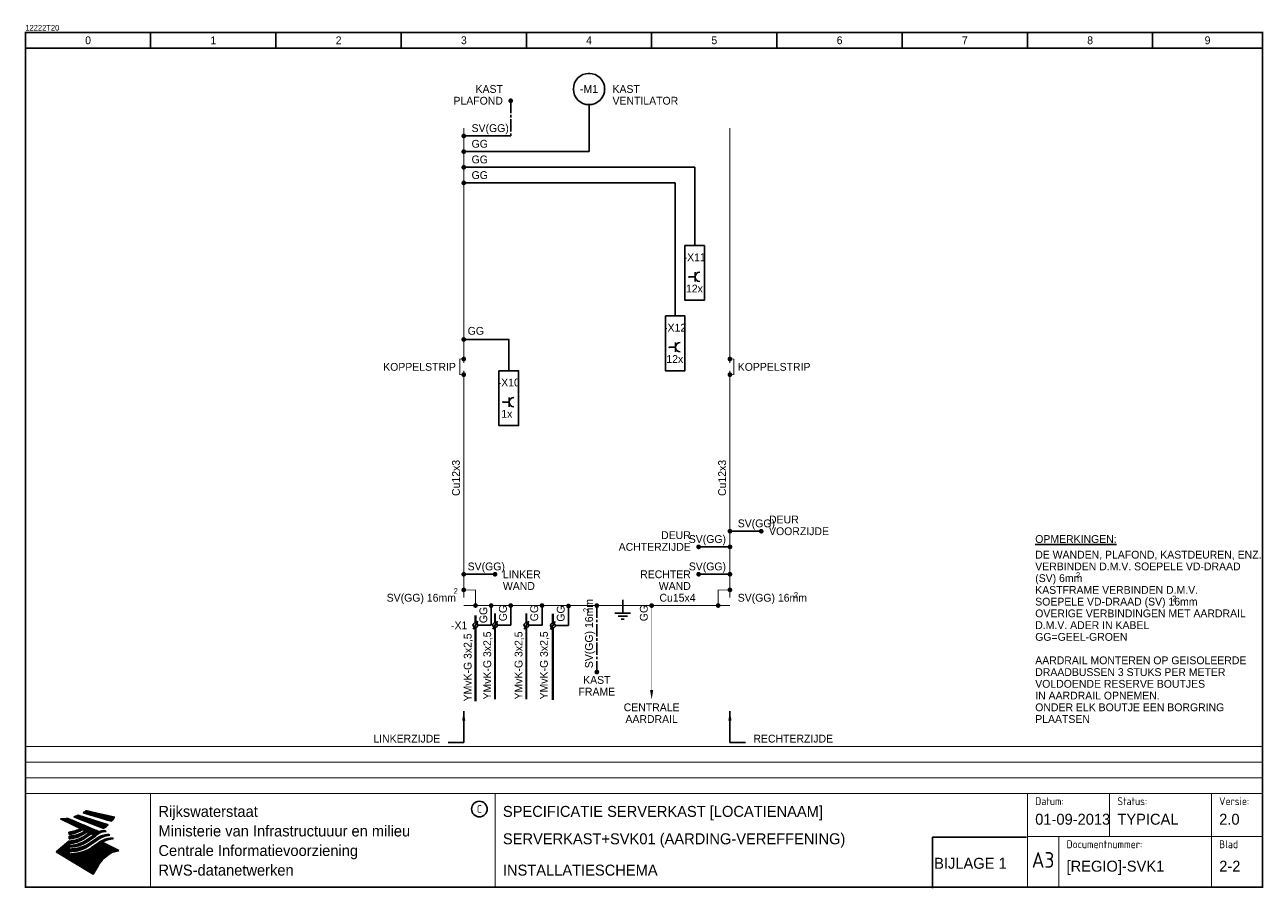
# Model space of a CAD drawing. Extents: x 0 to 395, y 0 to 276.
import ezdxf
from ezdxf.enums import TextEntityAlignment as Align

# ---------------------------------------------------------------- set-up
doc = ezdxf.new("R2010")
doc.units = 0
doc.header["$LTSCALE"] = 10
doc.header["$MEASUREMENT"] = 0
doc.header["$PDSIZE"] = 1
doc.linetypes.add('PE', pattern=[0.59044, 0.3937, -0.059, 0.07874, -0.059])
doc.layers.get('0').update_dxf_attribs({"color": 6, "linetype": 'CONTINUOUS'})
for name, color, linetype in [('ALG00', 7, 'CONTINUOUS'), ('ALG01', 2, 'CONTINUOUS'), ('GEG', 7, 'CONTINUOUS'), ('GEGLOGO', 7, 'CONTINUOUS')]:
    doc.layers.add(name, color=color, linetype=linetype)
doc.styles.add('ISO', font='ISO.SHX')
doc.styles.get("Standard").update_dxf_attribs({"font": 'iso-ss'})

# ---------------------------------------------------------------- blocks, each defined once
blk = doc.blocks.new('STANC')
at = {"color": 0}
blk.add_attdef('STANC', text='', height=1, dxfattribs=at).set_placement((0, 0), align=Align.CENTER)
blk = doc.blocks.new('STANL')
at = {"color": 0}
blk.add_attdef('STANDL', (0, 0), '', height=1, dxfattribs=at)
blk = doc.blocks.new('STANR')
at = {"color": 0}
blk.add_attdef('STANDR', text='', height=1, dxfattribs=at).set_placement((0, 0), align=Align.RIGHT)
blk = doc.blocks.new('X3F15-06')
at = {"color": 0}
blk.add_line((0, -2), (0, 0), dxfattribs=at)
blk.add_line((1.5, -2), (-1.5, -2))
blk.add_arc((0, -3.5), 1.5, 0, 180)
at = {"layer": 'ALG01'}
for p in [(0, 0), (0, -2)]:
    blk.add_point(p, dxfattribs=at)
for tag, p, height, flags in [('B1', (-1, 0), 0.1, 3), ('I1', (0, 0), 0.1, 3), ('LC', (3, -1), 2.5, 1), ('I2', (0, -2), 0.1, 3), ('B2', (1, -3), 0.1, 3), ('GC', (3, -8), 1.8, 1), ('FC', (3, -11), 1.8, 3), ('NR', (3, -14), 1.8, 1)]:
    blk.add_attdef(tag, p, '', height=height, dxfattribs=dict(flags=flags))
blk.add_attdef('KT', (3, -4.75), '', height=2.5)
blk = doc.blocks.new('E3D18-01')
blk.add_circle((0, 0), 5)
at = {"layer": 'ALG01'}
for p in [(0, 5), (-5, 0), (5, 0), (0, -5)]:
    blk.add_point(p, dxfattribs=at)
for tag, p, height, flags in [('B1', (-5, 5), 0.1, 3), ('I1', (0, 5), 0.1, 3), ('LC', (7.5, 2.5), 2.5, 1), ('I3', (-5, 0), 0.1, 3), ('I4', (5, 0), 0.1, 3), ('I2', (0, -5), 0.1, 3), ('B2', (5, -5), 0.1, 3), ('GC', (7.5, -8.75), 1.8, 1), ('FC', (7.5, -11.75), 1.8, 3), ('NR', (7.5, -14.75), 1.8, 1)]:
    blk.add_attdef(tag, p, '', height=height, dxfattribs=dict(flags=flags))
blk.add_attdef('OMSCHR1', text='', height=2.5).set_placement((0, 0), align=Align.MIDDLE)
for tag, p in [('KT', (7.5, -1.25)), ('OMSCHR2', (7.5, -5))]:
    blk.add_attdef(tag, p, '', height=2.5)
blk = doc.blocks.new('A3')
at = {"color": 2}
blk.add_circle((145, 25), 2.5, dxfattribs=at)
at = {"layer": 'GEG'}
for p, q in [((148.83, 0.06), (148.83, 0.05)), ((150.06, 0.06), (150.06, 0.04)), ((150.09, 0.06), (150.09, -0.14))]:
    blk.add_line(p, q, dxfattribs=at)
at = {"layer": 'GEG', "color": 2, "const_width": 0.5}
blk.add_lwpolyline([(395.06, 0.06), (0.06, 0.06), (0.06, 273.06), (395.06, 273.06)], close=True, dxfattribs=at)
at = {"layer": 'GEG', "color": 2, "const_width": 0.3}
for points in [[(0.06, 30), (395.06, 30)], [(40, 0), (40, 30)], [(150, 0), (150, 30)], [(320, 0), (320, 30)], [(346.25, 16.25), (346.25, 30)], [(378.75, 0.06), (378.75, 30)], [(320, 16.25), (395, 16.25)], [(330, 0.06), (330, 16.25)]]:
    blk.add_lwpolyline(points, dxfattribs=at)
at = {"layer": 'GEGLOGO', "color": 4}
for p, q in [((18.46, 23.81), (27.49, 21.09)), ((18.46, 23.81), (27.49, 21.09)), ((18.48, 23.8), (22.35, 23.8)), ((18.61, 23.9), (21.92, 23.9)), ((18.77, 24), (21.49, 24)), ((18.93, 24.1), (21.06, 24.1)), ((19.08, 24.2), (20.63, 24.2)), ((19.22, 24.3), (20.2, 24.3)), ((19.36, 24.4), (19.77, 24.4)), ((19.45, 24.47), (28.56, 22.36)), ((19.45, 24.47), (28.56, 22.36)), ((11.27, 21.86), (21.98, 16.71)), ((11.27, 21.86), (21.98, 16.71)), ((11.4, 21.8), (14.11, 21.8)), ((11.61, 21.7), (14.35, 21.7)), ((11.82, 21.6), (14.58, 21.6)), ((12.03, 21.5), (14.82, 21.5)), ((12.23, 21.4), (15.05, 21.4)), ((12.41, 21.9), (13.88, 21.9)), ((12.44, 21.3), (15.29, 21.3)), ((12.65, 21.2), (15.52, 21.2)), ((12.86, 21.1), (15.76, 21.1)), ((13.07, 21), (15.99, 21)), ((13.27, 20.9), (16.23, 20.9)), ((13.33, 22), (13.64, 22)), ((13.48, 20.8), (16.46, 20.8)), ((13.56, 22.03), (23.58, 17.77)), ((13.56, 22.03), (23.58, 17.77)), ((13.69, 20.7), (16.7, 20.7)), ((13.9, 20.6), (16.93, 20.6)), ((14.1, 20.5), (17.17, 20.5)), ((14.31, 20.4), (17.4, 20.4)), ((14.52, 20.3), (17.64, 20.3)), ((14.73, 20.2), (17.87, 20.2)), ((14.94, 20.1), (18.11, 20.1)), ((15.14, 20), (18.34, 20)), ((15.35, 19.9), (18.58, 19.9)), ((15.5, 22.49), (25.02, 18.83)), ((15.5, 22.49), (25.02, 18.83)), ((15.53, 22.5), (18.33, 22.5)), ((15.56, 19.8), (18.81, 19.8)), ((15.73, 22.4), (18.65, 22.4)), ((15.82, 22.6), (18.02, 22.6)), ((15.99, 22.3), (18.96, 22.3)), ((16.08, 22.7), (17.7, 22.7)), ((16.25, 22.2), (19.28, 22.2)), ((16.32, 22.8), (17.38, 22.8)), ((16.51, 22.1), (19.6, 22.1)), ((16.54, 22.9), (17.07, 22.9)), ((16.75, 23), (26.48, 19.92)), ((16.75, 23), (26.48, 19.92)), ((16.77, 22), (19.91, 22)), ((17.03, 21.9), (20.23, 21.9)), ((17.29, 21.8), (20.54, 21.8)), ((17.55, 21.7), (20.86, 21.7)), ((17.81, 21.6), (21.18, 21.6)), ((18.07, 21.5), (21.49, 21.5)), ((18.33, 21.4), (21.81, 21.4)), ((18.59, 21.3), (22.13, 21.3)), ((18.81, 23.7), (22.78, 23.7)), ((18.86, 21.2), (22.44, 21.2)), ((19.12, 21.1), (22.76, 21.1)), ((19.14, 23.6), (23.22, 23.6)), ((19.38, 21), (23.07, 21)), ((19.48, 23.5), (23.65, 23.5)), ((19.64, 20.9), (23.39, 20.9)), ((19.81, 23.4), (24.08, 23.4)), ((19.9, 20.8), (23.71, 20.8)), ((20.14, 23.3), (24.51, 23.3)), ((20.16, 20.7), (24.02, 20.7)), ((20.42, 20.6), (24.34, 20.6)), ((20.48, 23.2), (24.94, 23.2)), ((20.68, 20.5), (24.66, 20.5)), ((20.81, 23.1), (25.37, 23.1)), ((20.94, 20.4), (24.97, 20.4)), ((21.14, 23), (25.8, 23)), ((21.2, 20.3), (25.29, 20.3)), ((21.46, 20.2), (25.6, 20.2)), ((21.47, 22.9), (26.23, 22.9)), ((21.72, 20.1), (25.92, 20.1)), ((21.81, 22.8), (26.66, 22.8)), ((21.98, 20), (26.24, 20)), ((22.14, 22.7), (27.09, 22.7)), ((22.24, 19.9), (26.45, 19.9)), ((22.47, 22.6), (27.53, 22.6)), ((22.5, 19.8), (26.34, 19.8)), ((22.81, 22.5), (27.96, 22.5)), ((23.14, 22.4), (28.39, 22.4)), ((23.47, 22.3), (28.51, 22.3)), ((23.81, 22.2), (28.43, 22.2)), ((24.14, 22.1), (28.36, 22.1)), ((24.47, 22), (28.28, 22)), ((24.81, 21.9), (28.2, 21.9)), ((25.14, 21.8), (28.12, 21.8)), ((25.47, 21.7), (28.03, 21.7)), ((25.8, 21.6), (27.95, 21.6)), ((26.14, 21.5), (27.86, 21.5)), ((26.47, 21.4), (27.77, 21.4)), ((26.8, 21.3), (27.68, 21.3)), ((27.14, 21.2), (27.59, 21.2)), ((27.47, 21.1), (27.5, 21.1)), ((13.95, 16.91), (13.91, 17.62)), ((13.95, 16.91), (13.91, 17.62)), ((13.91, 17.6), (16.6, 17.6)), ((13.91, 17.5), (16.34, 17.5)), ((13.92, 17.4), (16.06, 17.4)), ((13.93, 17.3), (15.75, 17.3)), ((13.93, 17.2), (15.41, 17.2)), ((13.94, 17.1), (15.01, 17.1)), ((13.94, 17), (14.53, 17)), ((13.95, 16.91), (14.11, 16.93)), ((13.95, 16.91), (14.11, 16.93)), ((13.95, 16.35), (14.24, 16.38)), ((13.95, 16.35), (14.24, 16.38)), ((13.95, 15.45), (13.95, 16.35)), ((13.95, 15.45), (13.95, 16.35)), ((13.95, 16.3), (17.26, 16.3)), ((13.95, 16.2), (17.02, 16.2)), ((13.95, 16.1), (16.77, 16.1)), ((13.95, 16), (16.5, 16)), ((13.95, 15.9), (16.2, 15.9)), ((14.47, 17.7), (16.84, 17.7)), ((14.47, 16.4), (17.48, 16.4)), ((14.99, 17.8), (17.06, 17.8)), ((15.22, 16.5), (17.69, 16.5)), ((15.41, 17.9), (17.27, 17.9)), ((15.73, 16.6), (17.89, 16.6)), ((15.76, 18), (17.47, 18)), ((15.77, 19.7), (19.05, 19.7)), ((15.98, 19.6), (19.28, 19.6)), ((16.08, 18.1), (17.67, 18.1)), ((16.14, 16.7), (18.08, 16.7)), ((16.18, 19.5), (19.52, 19.5)), ((16.36, 18.2), (17.85, 18.2)), ((16.39, 19.4), (19.75, 19.4)), ((16.49, 16.8), (18.26, 16.8)), ((16.6, 19.3), (19.99, 19.3)), ((16.63, 18.3), (18.02, 18.3)), ((16.8, 16.9), (18.43, 16.9)), ((16.81, 19.2), (20.22, 19.2)), ((16.87, 18.4), (18.19, 18.4)), ((17.02, 19.1), (20.46, 19.1)), ((17.08, 17), (18.59, 17)), ((17.1, 18.5), (18.35, 18.5)), ((17.22, 19), (20.69, 19)), ((17.31, 18.6), (18.29, 18.6)), ((17.34, 17.1), (18.75, 17.1)), ((17.43, 18.9), (20.93, 18.9)), ((17.51, 18.7), (18.1, 18.7)), ((17.58, 17.2), (18.91, 17.2)), ((17.64, 18.8), (21.16, 18.8)), ((17.7, 18.8), (17.9, 18.8)), ((18.41, 18.54), (17.8, 18.85)), ((18.41, 18.54), (17.8, 18.85)), ((17.8, 17.3), (19.05, 17.3)), ((17.85, 18.7), (21.4, 18.7)), ((18.01, 17.4), (19.19, 17.4)), ((18.05, 18.6), (21.63, 18.6)), ((18.1, 15.9), (19.25, 15.9)), ((18.21, 17.5), (19.34, 17.5)), ((18.26, 18.5), (21.87, 18.5)), ((18.29, 16), (19.38, 16)), ((18.4, 17.6), (19.49, 17.6)), ((18.47, 18.4), (22.1, 18.4)), ((18.47, 16.1), (19.53, 16.1)), ((18.58, 17.7), (19.63, 17.7)), ((18.64, 16.2), (19.68, 16.2)), ((18.68, 18.3), (22.34, 18.3)), ((18.75, 17.8), (19.78, 17.8)), ((18.8, 16.3), (19.82, 16.3)), ((18.89, 18.2), (22.57, 18.2)), ((18.91, 17.9), (19.66, 17.9)), ((18.96, 16.4), (19.97, 16.4)), ((19.01, 17.96), (19.24, 18.11)), ((19.01, 17.96), (19.24, 18.11)), ((19.07, 18), (19.46, 18)), ((19.09, 18.1), (22.81, 18.1)), ((19.11, 16.5), (20.11, 16.5)), ((19.18, 16.54), (20.52, 17.46)), ((19.18, 16.54), (20.52, 17.46)), ((19.21, 18.1), (19.27, 18.1)), ((19.21, 17.41), (19.81, 17.82)), ((19.21, 17.41), (19.81, 17.82)), ((19.24, 18.11), (19.81, 17.82)), ((19.24, 18.11), (19.81, 17.82)), ((19.26, 16.6), (20.26, 16.6)), ((19.3, 18), (23.04, 18)), ((19.38, 15.99), (21.09, 17.17)), ((19.38, 15.99), (21.09, 17.17)), ((19.4, 16.7), (20.41, 16.7)), ((19.51, 17.9), (23.28, 17.9)), ((19.55, 16.8), (20.55, 16.8)), ((19.7, 16.9), (20.7, 16.9)), ((19.72, 17.8), (23.51, 17.8)), ((19.84, 17), (20.85, 17)), ((19.89, 15.28), (22.17, 16.84)), ((19.89, 15.28), (22.17, 16.84)), ((19.93, 17.7), (23.48, 17.7)), ((19.99, 17.1), (20.99, 17.1)), ((20.09, 14.73), (22.37, 16.29)), ((20.09, 14.73), (22.37, 16.29)), ((20.13, 17.6), (23.33, 17.6)), ((20.13, 17.2), (21.03, 17.2)), ((20.28, 17.3), (20.83, 17.3)), ((20.34, 17.5), (23.17, 17.5)), ((20.43, 17.4), (20.63, 17.4)), ((20.52, 17.46), (21.09, 17.17)), ((20.52, 17.46), (21.09, 17.17)), ((20.55, 17.4), (23.02, 17.4)), ((20.76, 17.3), (22.87, 17.3)), ((20.8, 15.9), (21.8, 15.9)), ((20.94, 16), (21.95, 16)), ((20.96, 17.2), (22.72, 17.2)), ((21.09, 16.1), (22.09, 16.1)), ((21.17, 17.1), (22.57, 17.1)), ((21.24, 16.2), (22.24, 16.2)), ((21.38, 17), (22.42, 17)), ((21.38, 16.3), (22.38, 16.3)), ((21.53, 16.4), (22.47, 16.4)), ((21.59, 16.9), (22.27, 16.9)), ((21.67, 16.5), (22.57, 16.5)), ((21.8, 16.8), (22.12, 16.8)), ((21.82, 16.6), (22.67, 16.6)), ((21.97, 16.7), (22.77, 16.7)), ((23.58, 17.77), (21.98, 16.71)), ((23.58, 17.77), (21.98, 16.71)), ((22.11, 16.8), (22.89, 16.8)), ((22.23, 16.9), (23.01, 16.9)), ((22.35, 17), (23.14, 17)), ((22.47, 17.1), (23.28, 17.1)), ((22.59, 17.2), (23.43, 17.2)), ((22.73, 17.3), (23.59, 17.3)), ((22.76, 19.7), (26.22, 19.7)), ((22.88, 17.4), (23.77, 17.4)), ((23.02, 19.6), (26.1, 19.6)), ((23.04, 17.5), (23.97, 17.5)), ((23.18, 15.9), (24.16, 15.9)), ((23.22, 17.6), (24.19, 17.6)), ((23.28, 19.5), (25.98, 19.5)), ((23.35, 16), (24.36, 16)), ((23.43, 17.7), (24.49, 17.7)), ((23.53, 16.1), (24.58, 16.1)), ((23.55, 19.4), (25.85, 19.4)), ((23.66, 17.8), (25.05, 17.8)), ((23.73, 16.2), (24.83, 16.2)), ((23.81, 19.3), (25.71, 19.3)), ((23.93, 17.9), (25.73, 17.9)), ((23.95, 16.3), (25.12, 16.3)), ((24.07, 19.2), (25.57, 19.2)), ((24.2, 16.4), (25.48, 16.4)), ((24.33, 19.1), (25.43, 19.1)), ((24.33, 18), (25.64, 18)), ((24.49, 16.5), (25.93, 16.5)), ((24.59, 19), (25.28, 19)), ((24.83, 16.6), (26.49, 16.6)), ((24.85, 18.9), (25.12, 18.9)), ((25.3, 16.7), (26.92, 16.7)), ((25.55, 18.09), (25.77, 17.86)), ((25.55, 18.09), (25.77, 17.86)), ((25.78, 16.8), (26.82, 16.8)), ((26.72, 16.9), (26.97, 16.65)), ((26.72, 16.9), (26.97, 16.65)), ((13.91, 14.73), (9.86, 11.38)), ((13.91, 14.73), (9.86, 11.38)), ((10.48, 11.9), (17.46, 11.9)), ((10.61, 12), (17.77, 12)), ((10.73, 12.1), (18.06, 12.1)), ((10.85, 12.2), (13.95, 12.2)), ((10.97, 12.3), (13.95, 12.3)), ((11.09, 12.4), (13.95, 12.4)), ((11.21, 12.5), (13.95, 12.5)), ((11.33, 12.6), (13.95, 12.6)), ((11.45, 12.7), (13.95, 12.7)), ((11.57, 12.8), (13.95, 12.8)), ((11.69, 12.9), (14.78, 12.9)), ((11.81, 13), (15.63, 13)), ((11.94, 13.1), (16.22, 13.1)), ((12.06, 13.2), (16.67, 13.2)), ((12.18, 13.3), (17.05, 13.3)), ((12.3, 13.4), (13.95, 13.4)), ((12.42, 13.5), (13.95, 13.5)), ((12.54, 13.6), (13.95, 13.6)), ((12.66, 13.7), (13.95, 13.7)), ((12.78, 13.8), (13.95, 13.8)), ((12.9, 13.9), (13.95, 13.9)), ((13.02, 14), (14.54, 14)), ((13.15, 14.1), (15.12, 14.1)), ((13.27, 14.2), (15.56, 14.2)), ((13.39, 14.3), (15.94, 14.3)), ((13.51, 14.4), (16.26, 14.4)), ((13.63, 14.5), (16.56, 14.5)), ((13.75, 14.6), (16.83, 14.6)), ((13.87, 14.7), (17.08, 14.7)), ((13.95, 15.8), (15.86, 15.8)), ((13.95, 15.7), (15.48, 15.7)), ((13.95, 15.6), (15.02, 15.6)), ((13.95, 15.5), (14.42, 15.5)), ((13.95, 15.45), (14.44, 15.5)), ((13.95, 15.45), (14.44, 15.5)), ((13.95, 14.72), (14.41, 14.77)), ((13.95, 14.72), (14.41, 14.77)), ((13.95, 13.93), (14.61, 14.01)), ((13.95, 13.93), (14.61, 14.01)), ((13.95, 13.93), (13.95, 13.32)), ((13.95, 13.93), (13.95, 13.32)), ((13.95, 13.32), (15.12, 13.45)), ((13.95, 13.32), (15.12, 13.45)), ((13.95, 12.81), (15.32, 12.96)), ((13.95, 12.81), (15.32, 12.96)), ((13.95, 12.81), (13.95, 12.18)), ((13.95, 12.81), (13.95, 12.18)), ((13.95, 12.18), (15.65, 12.37)), ((13.95, 12.18), (15.65, 12.37)), ((14.11, 12.2), (18.32, 12.2)), ((14.62, 14.8), (17.32, 14.8)), ((14.69, 13.4), (17.38, 13.4)), ((15.01, 12.3), (18.56, 12.3)), ((15.23, 14.9), (17.54, 14.9)), ((15.49, 13.5), (17.67, 13.5)), ((15.7, 15), (17.74, 15)), ((15.94, 12.4), (18.78, 12.4)), ((16.02, 13.6), (17.94, 13.6)), ((16.08, 15.1), (17.94, 15.1)), ((16.42, 15.2), (18.13, 15.2)), ((16.45, 13.7), (18.19, 13.7)), ((16.62, 12.5), (19, 12.5)), ((16.72, 15.3), (18.31, 15.3)), ((16.81, 13.8), (18.42, 13.8)), ((16.99, 15.4), (18.48, 15.4)), ((17.1, 12.6), (19.2, 12.6)), ((17.13, 13.9), (18.64, 13.9)), ((17.24, 15.5), (18.64, 15.5)), ((17.42, 14), (18.85, 14)), ((17.48, 15.6), (18.8, 15.6)), ((17.5, 12.7), (19.39, 12.7)), ((17.69, 14.1), (19.04, 14.1)), ((17.7, 15.7), (18.96, 15.7)), ((17.84, 12.8), (19.57, 12.8)), ((17.9, 15.8), (19.1, 15.8)), ((17.94, 14.2), (19.23, 14.2)), ((18.14, 12.9), (19.75, 12.9)), ((18.16, 14.3), (19.41, 14.3)), ((18.38, 14.4), (19.58, 14.4)), ((18.42, 13), (19.92, 13)), ((18.58, 14.5), (19.74, 14.5)), ((18.67, 13.1), (20.08, 13.1)), ((18.78, 14.6), (19.9, 14.6)), ((18.91, 13.2), (20.23, 13.2)), ((18.96, 14.7), (20.05, 14.7)), ((19.13, 13.3), (20.38, 13.3)), ((19.14, 14.8), (20.19, 14.8)), ((19.31, 14.9), (20.34, 14.9)), ((19.34, 13.4), (20.53, 13.4)), ((19.47, 15), (20.49, 15)), ((19.54, 13.5), (20.67, 13.5)), ((19.62, 15.1), (20.63, 15.1)), ((19.72, 13.6), (20.81, 13.6)), ((19.77, 15.2), (20.78, 15.2)), ((19.79, 11.9), (29.51, 11.9)), ((19.9, 13.7), (20.96, 13.7)), ((19.92, 15.3), (20.92, 15.3)), ((19.99, 12), (29.31, 12)), ((20.07, 15.4), (21.07, 15.4)), ((20.07, 13.8), (21.11, 13.8)), ((20.18, 12.1), (29.11, 12.1)), ((20.21, 15.5), (21.22, 15.5)), ((20.24, 13.9), (21.25, 13.9)), ((20.36, 15.6), (21.36, 15.6)), ((20.36, 12.2), (28.91, 12.2)), ((20.39, 14), (21.4, 14)), ((20.42, 14.02), (22.7, 15.58)), ((20.42, 14.02), (22.7, 15.58)), ((20.5, 15.7), (21.51, 15.7)), ((20.53, 12.3), (28.71, 12.3)), ((20.54, 14.1), (21.54, 14.1)), ((20.62, 13.47), (22.9, 15.03)), ((20.62, 13.47), (22.9, 15.03)), ((20.65, 15.8), (21.65, 15.8)), ((20.69, 14.2), (21.69, 14.2)), ((20.7, 12.4), (28.51, 12.4)), ((20.83, 14.3), (21.84, 14.3)), ((20.86, 12.5), (28.31, 12.5)), ((20.98, 14.4), (21.98, 14.4)), ((21.01, 12.6), (28.11, 12.6)), ((21.11, 12.67), (23.39, 14.23)), ((21.11, 12.67), (23.39, 14.23)), ((21.13, 14.5), (22.13, 14.5)), ((21.16, 12.7), (27.91, 12.7)), ((21.27, 14.6), (22.28, 14.6)), ((21.3, 12.8), (27.7, 12.8)), ((21.42, 14.7), (22.42, 14.7)), ((21.45, 12.9), (27.5, 12.9)), ((21.56, 14.8), (22.57, 14.8)), ((21.6, 13), (27.3, 13)), ((21.71, 14.9), (22.71, 14.9)), ((21.74, 13.1), (27.1, 13.1)), ((21.86, 15), (22.86, 15)), ((21.89, 13.2), (26.9, 13.2)), ((22, 15.1), (22.98, 15.1)), ((22.03, 13.3), (26.7, 13.3)), ((22.15, 15.2), (23.1, 15.2)), ((22.18, 13.4), (26.5, 13.4)), ((22.29, 15.3), (23.22, 15.3)), ((22.33, 13.5), (26.3, 13.5)), ((22.44, 15.4), (23.36, 15.4)), ((22.47, 13.6), (26.1, 13.6)), ((22.59, 15.5), (23.5, 15.5)), ((22.62, 13.7), (25.89, 13.7)), ((22.73, 15.6), (23.64, 15.6)), ((22.76, 13.8), (25.69, 13.8)), ((22.87, 15.7), (23.8, 15.7)), ((22.91, 13.9), (25.49, 13.9)), ((23.02, 15.8), (23.97, 15.8)), ((23.06, 14), (25.29, 14)), ((23.2, 14.1), (25.09, 14.1)), ((23.35, 14.2), (24.89, 14.2)), ((23.48, 14.3), (24.69, 14.3)), ((23.61, 14.4), (24.59, 14.4)), ((23.75, 14.5), (24.74, 14.5)), ((23.9, 14.6), (24.9, 14.6)), ((24.06, 14.7), (25.08, 14.7)), ((24.23, 14.8), (25.27, 14.8)), ((24.41, 14.9), (25.48, 14.9)), ((24.55, 14.37), (29.83, 11.74)), ((24.55, 14.37), (29.83, 11.74)), ((24.61, 15), (25.72, 15)), ((24.82, 15.1), (25.99, 15.1)), ((25.06, 15.2), (26.32, 15.2)), ((25.33, 15.3), (26.75, 15.3)), ((25.64, 15.4), (27.34, 15.4)), ((26.02, 15.5), (27.93, 15.5)), ((26.56, 15.6), (27.97, 15.6)), ((27.11, 15.7), (27.88, 15.7)), ((27.79, 15.79), (28.06, 15.51)), ((27.79, 15.79), (28.06, 15.51)), ((21.66, 4.22), (9.86, 11.38)), ((21.66, 4.22), (9.86, 11.38)), ((9.88, 11.4), (14.58, 11.4)), ((10, 11.5), (15.48, 11.5)), ((10, 11.3), (13.95, 11.3)), ((10.12, 11.6), (16.22, 11.6)), ((10.17, 11.2), (13.95, 11.2)), ((10.24, 11.7), (16.71, 11.7)), ((10.33, 11.1), (13.95, 11.1)), ((10.36, 11.8), (17.11, 11.8)), ((10.5, 11), (13.95, 11)), ((10.66, 10.9), (13.95, 10.9)), ((10.83, 10.8), (13.95, 10.8)), ((10.99, 10.7), (13.95, 10.7)), ((11.15, 10.6), (26.8, 10.6)), ((11.32, 10.5), (26.65, 10.5)), ((11.48, 10.4), (26.5, 10.4)), ((11.65, 10.3), (26.36, 10.3)), ((11.81, 10.2), (26.22, 10.2)), ((11.98, 10.1), (26.09, 10.1)), ((12.14, 10), (25.96, 10)), ((12.31, 9.9), (25.83, 9.9)), ((12.47, 9.8), (25.71, 9.8)), ((12.64, 9.7), (25.59, 9.7)), ((12.8, 9.6), (25.48, 9.6)), ((12.97, 9.5), (25.36, 9.5)), ((13.13, 9.4), (25.25, 9.4)), ((13.3, 9.3), (25.15, 9.3)), ((13.46, 9.2), (25.04, 9.2)), ((13.63, 9.1), (24.94, 9.1)), ((13.79, 9), (24.84, 9)), ((13.95, 11.33), (15.85, 11.54)), ((13.95, 11.33), (15.85, 11.54)), ((13.95, 11.33), (13.95, 10.63)), ((13.95, 11.33), (13.95, 10.63)), ((13.95, 10.63), (16.34, 10.9)), ((13.95, 10.63), (16.34, 10.9)), ((13.96, 8.9), (24.75, 8.9)), ((14.12, 8.8), (24.65, 8.8)), ((14.29, 8.7), (24.56, 8.7)), ((14.45, 8.6), (24.47, 8.6)), ((14.55, 10.7), (26.96, 10.7)), ((14.62, 8.5), (24.38, 8.5)), ((14.78, 8.4), (24.3, 8.4)), ((14.94, 8.3), (24.22, 8.3)), ((15.11, 8.2), (24.14, 8.2)), ((15.27, 8.1), (24.06, 8.1)), ((15.44, 8), (23.98, 8)), ((15.45, 10.8), (27.12, 10.8)), ((16.35, 10.9), (27.29, 10.9)), ((17.04, 11), (27.47, 11)), ((17.53, 11.1), (27.69, 11.1)), ((17.93, 11.2), (28.02, 11.2)), ((18.27, 11.3), (28.36, 11.3)), ((18.58, 11.4), (28.69, 11.4)), ((18.86, 11.5), (29.03, 11.5)), ((19.12, 11.6), (29.36, 11.6)), ((29.61, 11.68), (19.36, 11.68)), ((19.58, 11.8), (29.71, 11.8)), ((27.61, 11.08), (29.83, 11.74)), ((27.61, 11.08), (29.83, 11.74)), ((29.83, 11.74), (29.68, 11.69)), ((29.83, 11.74), (29.68, 11.69)), ((29.69, 11.7), (29.71, 11.7)), ((15.6, 7.9), (23.9, 7.9)), ((15.77, 7.8), (23.83, 7.8)), ((15.93, 7.7), (23.76, 7.7)), ((16.1, 7.6), (23.69, 7.6)), ((16.26, 7.5), (23.62, 7.5)), ((16.43, 7.4), (23.55, 7.4)), ((16.59, 7.3), (23.48, 7.3)), ((16.76, 7.2), (23.42, 7.2)), ((16.92, 7.1), (23.36, 7.1)), ((17.09, 7), (23.29, 7)), ((17.25, 6.9), (23.23, 6.9)), ((17.42, 6.8), (23.17, 6.8)), ((17.58, 6.7), (23.12, 6.7)), ((17.75, 6.6), (23.06, 6.6)), ((17.91, 6.5), (23, 6.5)), ((18.08, 6.4), (22.94, 6.4)), ((18.24, 6.3), (22.88, 6.3)), ((18.4, 6.2), (22.82, 6.2)), ((18.57, 6.1), (22.76, 6.1)), ((18.73, 6), (22.71, 6)), ((18.9, 5.9), (22.65, 5.9)), ((19.06, 5.8), (22.59, 5.8)), ((19.23, 5.7), (22.53, 5.7)), ((19.39, 5.6), (22.47, 5.6)), ((19.56, 5.5), (22.41, 5.5)), ((19.72, 5.4), (22.35, 5.4)), ((19.89, 5.3), (22.3, 5.3)), ((20.05, 5.2), (22.24, 5.2)), ((20.22, 5.1), (22.18, 5.1)), ((20.38, 5), (22.12, 5)), ((20.55, 4.9), (22.06, 4.9)), ((20.71, 4.8), (22, 4.8)), ((20.88, 4.7), (21.94, 4.7)), ((21.04, 4.6), (21.89, 4.6)), ((21.21, 4.5), (21.83, 4.5)), ((21.37, 4.4), (21.77, 4.4)), ((21.54, 4.3), (21.71, 4.3)), ((21.66, 4.22), (23.2, 6.85)), ((21.66, 4.22), (23.2, 6.85))]:
    blk.add_line(p, q, dxfattribs=at)
for centre, radius, start, end in [((13.75, 31.93), 9.39, 300.0654, 307.393), ((13.75, 31.93), 9.39, 300.0654, 307.393), ((11.37, 35.73), 13.87, 269.6055, 279.0886), ((11.37, 35.73), 13.87, 269.6055, 279.0886), ((12.6, 31.4), 9.37, 288.0217, 296.3084), ((12.6, 31.4), 9.37, 288.0217, 296.3084), ((20.18, 26.85), 9.36, 301.1147, 312.2814), ((20.18, 26.85), 9.36, 301.1147, 312.2814), ((16.35, 31.52), 15.26, 316.9248, 323.1399), ((16.35, 31.52), 15.26, 316.9248, 323.1399), ((12.75, 28.06), 10.5, 276.3402, 298.7463), ((12.75, 28.06), 10.5, 276.3402, 298.7463), ((13.25, 25.21), 10.5, 273.6149, 304.3803), ((13.25, 25.21), 10.5, 273.6149, 304.3803), ((12.59, 27.54), 10.72, 278.129, 302.868), ((12.59, 27.54), 10.72, 278.129, 302.868), ((13.5, 26.6), 10.25, 274.164, 302.5474), ((13.5, 26.6), 10.25, 274.164, 302.5474), ((12.96, 26.11), 10.71, 277.9472, 305.7139), ((12.96, 26.11), 10.71, 277.9472, 305.7139), ((12.95, 24.7), 10.83, 278.8115, 306.4242), ((12.95, 24.7), 10.83, 278.8115, 306.4242), ((25.41, 13.46), 4.67, 107.4286, 133.7799), ((25.41, 13.46), 4.67, 107.4286, 133.7799), ((26.12, 13), 4.99, 110.4143, 138.7411), ((26.12, 13), 4.99, 110.4143, 138.7411), ((26.33, 10.74), 6.04, 98.1566, 126.9045), ((26.33, 10.74), 6.04, 98.1566, 126.9045), ((26.94, 10.56), 6.02, 100.5835, 132.088), ((26.94, 10.56), 6.02, 100.5835, 132.088), ((25.34, 12.88), 5.22, 87.7348, 104.8316), ((25.34, 12.88), 5.22, 87.7348, 104.8316), ((25.99, 10.88), 6.99, 91.7838, 103.2817), ((25.99, 10.88), 6.99, 91.7838, 103.2817), ((26.77, 11.93), 4.97, 90.634, 105.1984), ((26.77, 11.93), 4.97, 90.634, 105.1984), ((27.44, 9.68), 6.99, 93.8342, 103.2817), ((27.44, 9.68), 6.99, 93.8342, 103.2817), ((13.82, 23.96), 10.59, 277.0519, 304.973), ((13.82, 23.96), 10.59, 277.0519, 304.973), ((14.16, 23.4), 10.5, 276.3402, 304.3803), ((14.16, 23.4), 10.5, 276.3402, 304.3803), ((14.77, 22.66), 10.33, 274.9043, 303.1745), ((14.77, 22.66), 10.33, 274.9043, 303.1745), ((14.34, 22.16), 10.73, 278.1111, 305.8489), ((14.34, 22.16), 10.73, 278.1111, 305.8489), ((15.18, 21.33), 10.5, 276.3402, 304.3803), ((15.18, 21.33), 10.5, 276.3402, 304.3803), ((27.48, 9.13), 6.53, 95.7581, 128.7216), ((27.48, 9.13), 6.53, 95.7581, 128.7216), ((27.82, 9.7), 5.7, 96.3886, 125.0052), ((27.82, 9.7), 5.7, 96.3886, 125.0052), ((28.12, 10.83), 4.97, 93.8141, 105.1984), ((28.12, 10.83), 4.97, 93.8141, 105.1984), ((28.79, 8.56), 6.99, 96.0135, 103.2817), ((28.79, 8.56), 6.99, 96.0135, 103.2817), ((32.87, 1.18), 11.2, 117.9568, 149.6251), ((32.87, 1.18), 11.2, 117.9568, 149.6251)]:
    blk.add_arc(centre, radius, start, end, dxfattribs=at)
at = {"color": 2, "style": 'ISO'}
blk.add_text('C', height=2.5, dxfattribs=at).set_placement((145, 25), align=Align.MIDDLE)
at = {"color": 2}
blk.add_attdef('FILENUMBER', text='', height=1.8, dxfattribs=at).set_placement((0, 273.12), align=Align.BOTTOM_LEFT)
for tag, p in [('OPDRGEV', (42.5, 22.5)), ('OMSCHRV1', (152.5, 22.5)), ('AFDELING', (42.5, 16.25)), ('DATUM', (322.5, 20)), ('STATUS', (348.75, 20)), ('VERSIE', (381.25, 20)), ('OMSCHRV2', (152.5, 13.75)), ('UITVOERING', (42.5, 10)), ('DOCNUMMER', (332.5, 5)), ('BLAD', (381.25, 5)), ('ONDERWERP', (42.5, 3.75)), ('OMSCHRV3', (152.5, 3.75))]:
    blk.add_attdef(tag, p, '', height=3.5, dxfattribs=at)
at = {"layer": 'GEG', "color": 2, "style": 'ISO'}
for s, p in [('Datum:', (322.5, 26.25)), ('Status:', (348.75, 26.25)), ('Versie:', (381.25, 26.25)), ('Documentnummer:', (332.5, 12.5)), ('Blad', (381.25, 12.5))]:
    blk.add_text(s, height=2.5, dxfattribs=at).set_placement(p)
blk.add_text('A3', height=5, dxfattribs=at).set_placement((325, 6.25), align=Align.CENTER)
blk = doc.blocks.new('XXD25-03')
blk.add_line((-0.75, -1.3), (0.75, 1.3))
blk.add_circle((0, 0), 0.75)
at = {"layer": 'ALG00', "color": 7}
for p in [(-0.75, 0), (0, 0.75), (0, 0), (0.75, 0), (0, -0.75)]:
    blk.add_point(p, dxfattribs=at)
at = {"flags": 1}
blk.add_attdef('OMSCHR1', text='', height=2.5, dxfattribs=at).set_placement((-2.6, 7.1), align=Align.RIGHT)
for tag, p in [('OMSCHR2', (-2.6, 2.67)), ('ST', (-2.61, -1.34))]:
    blk.add_attdef(tag, text='', height=2.5).set_placement(p, align=Align.RIGHT)
for tag, p, height, flags in [('LC', (2.48, 2.75), 2.5, 1), ('B1', (-0.75, 0.75), 0.1, 3), ('I3', (-0.75, 0), 0.1, 3), ('I1', (0, 0.75), 0.1, 3), ('I5', (0, 0), 0.1, 3), ('I4', (0.75, 0), 0.1, 3), ('I2', (0, -0.75), 0.1, 3), ('B2', (0.75, -0.75), 0.1, 3), ('GC', (2.48, -5.25), 1.8, 1), ('FC', (2.48, -8.25), 1.8, 3), ('NR', (2.48, -11.25), 1.8, 1)]:
    blk.add_attdef(tag, p, '', height=height, dxfattribs=dict(flags=flags))
blk.add_attdef('KT', (2.48, -1.25), '', height=2.5)

msp = doc.modelspace()

# ---------------------------------------------------------------- linework, layer by layer
at = {"layer": 'ALG01'}
for p, q in [((40, 268.06), (40, 273.06)), ((80, 268.06), (80, 273.06)), ((120, 268.06), (120, 273.06)), ((160, 268.06), (160, 273.06)), ((200, 268.06), (200, 273.06)), ((240, 268.06), (240, 273.06)), ((280, 268.06), (280, 273.06)), ((320, 268.06), (320, 273.06)), ((360, 268.06), (360, 273.06)), ((180, 250), (180, 235)), ((140, 240), (155, 240)), ((140, 235), (180, 235)), ((140, 230), (213.75, 230)), ((213.75, 205), (213.75, 230)), ((140, 225), (207.5, 225)), ((207.5, 182.5), (207.5, 225)), ((154.5, 175), (140, 175)), ((154.38, 175), (154.38, 165)), ((235, 113.75), (225, 113.75)), ((215, 108.75), (225, 108.75)), ((150, 100), (140, 100)), ((215, 100), (225, 100)), ((148.75, 89.38), (148.75, 83.75)), ((155, 90), (155, 83.75)), ((165, 90), (165, 83.75)), ((173.46, 89.86), (173.46, 83.61)), ((148.75, 83.75), (144.5, 83.75)), ((155, 83.75), (150.75, 83.75)), ((165, 83.75), (160.75, 83.75)), ((173.46, 83.61), (169.21, 83.61)), ((140, 56.25), (140, 46.25)), ((225, 56.25), (225, 46.25)), ((140, 46.25), (135, 46.25)), ((225, 46.25), (230, 46.25)), ((289.71, 15.99), (289.71, -0.29)), ((319.71, 15.99), (289.71, 15.99))]:
    msp.add_line(p, q, dxfattribs=at)
at = {"layer": 'ALG01', "linetype": 'PE'}
for p, q in [((155, 251.25), (155, 240)), ((182.5, 90), (182.5, 68.75))]:
    msp.add_line(p, q, dxfattribs=at)
at = {"layer": 'ALG01', "color": 2}
for p, q in [((190.76, 91.86), (190.76, 87.61)), ((188.26, 87.61), (193.26, 87.61)), ((192.26, 86.61), (189.26, 86.61)), ((190.26, 85.61), (191.26, 85.61))]:
    msp.add_line(p, q, dxfattribs=at)
at = {"layer": 'ALG01'}
for points, const_width in [([(0.06, 268.06), (395.06, 268.06)], 0.5), ([(140, 168.75), (138.75, 168.75), (138.75, 163.75), (140, 163.75)], 0.25), ([(225, 168.75), (226.25, 168.75), (226.25, 163.75), (225, 163.75)], 0.25), ([(140, 95), (143.75, 95), (143.75, 90)], 0.25), ([(225, 95), (221.25, 95), (221.25, 90)], 0.25), ([(143.75, 86.88), (143.75, 84.5)], 0.7), ([(150, 87.5), (150, 84.5)], 0.7), ([(160, 87.5), (160, 84.5)], 0.7), ([(168.46, 87.36), (168.46, 84.36)], 0.7), ([(200, 90), (200, 63)], 0.1), ([(143.75, 83), (143.75, 59.38)], 0.7), ([(150, 83), (150, 60)], 0.7), ([(160, 83), (160, 60)], 0.7), ([(168.46, 82.86), (168.46, 59.86)], 0.7)]:
    msp.add_lwpolyline(points, dxfattribs=dict(at, const_width=const_width))
at = {"layer": 'ALG01', "const_width": 0.75}
for points in [[(154.62, 251.25, 1), (155.38, 251.25, 1)], [(139.62, 240, 1), (140.38, 240, 1)], [(139.62, 235, 1), (140.38, 235, 1)], [(139.62, 230, 1), (140.38, 230, 1)], [(139.62, 225, 1), (140.38, 225, 1)], [(139.62, 175, 1), (140.38, 175, 1)], [(139.62, 168.75, 1), (140.38, 168.75, 1)], [(225.38, 168.75, -1), (224.62, 168.75, -1)], [(139.62, 163.75, 1), (140.38, 163.75, 1)], [(225.38, 163.75, -1), (224.62, 163.75, -1)], [(224.62, 113.75, 1), (225.38, 113.75, 1)], [(234.62, 113.75, 1), (235.38, 113.75, 1)], [(215.38, 108.75, -1), (214.62, 108.75, -1)], [(225.38, 108.75, -1), (224.62, 108.75, -1)], [(139.62, 100, 1), (140.38, 100, 1)], [(149.62, 100, 1), (150.38, 100, 1)], [(215.38, 100, -1), (214.62, 100, -1)], [(225.38, 100, -1), (224.62, 100, -1)], [(140.38, 95, -1), (139.62, 95, -1)], [(224.62, 95, 1), (225.38, 95, 1)], [(143.38, 90, 1), (144.12, 90, 1)], [(148.38, 90, 1), (149.12, 90, 1)], [(154.62, 90, 1), (155.38, 90, 1)], [(164.62, 90, 1), (165.38, 90, 1)], [(173.08, 89.86, 1), (173.83, 89.86, 1)], [(182.12, 90, 1), (182.88, 90, 1)], [(199.62, 90, 1), (200.38, 90, 1)], [(221.62, 90, -1), (220.88, 90, -1)], [(182.12, 68.75, 1), (182.88, 68.75, 1)]]:
    msp.add_lwpolyline(points, format="xyb", close=True, dxfattribs=at)
at = {"layer": 'ALG01', "linetype": 'PE', "const_width": 0.35}
for points in [[(140, 167.5), (140, 242.5)], [(225, 167.5), (225, 242.5)], [(140, 92.5), (140, 165)], [(225, 92.5), (225, 165)], [(140, 90), (225, 90)]]:
    msp.add_lwpolyline(points, dxfattribs=at)
at = {"layer": 'ALG01'}
for points in [[(210.62, 205), (216.88, 205), (216.88, 187.5), (210.62, 187.5), (210.62, 205)], [(204.38, 182.5), (210.62, 182.5), (210.62, 165), (204.38, 165), (204.38, 182.5)], [(151.25, 165), (157.5, 165), (157.5, 147.5), (151.25, 147.5), (151.25, 165)]]:
    msp.add_lwpolyline(points, dxfattribs=at)
for points in [[(200, 63, 1, 0, 0), (200, 60, 0, 0, 0)], [(140, 53.25, 1, 0, 0), (140, 56.25, 0, 0, 0)], [(225, 53.25, 1, 0, 0), (225, 56.25, 0, 0, 0)]]:
    msp.add_lwpolyline(points, format="xyseb", dxfattribs=at)
at = {"layer": 'ALG01', "color": 2, "const_width": 0.35}
for points in [[(395, 45), (0, 45)], [(395, 40), (0, 40)], [(395, 35), (0, 35)]]:
    msp.add_lwpolyline(points, dxfattribs=at)

# ---------------------------------------------------------------- block references
at = {"layer": 'ALG01'}
msp.add_blockref('A3', (0, 0), dxfattribs=at).add_auto_attribs({'OPDRGEV': 'Rijkswaterstaat', 'AFDELING': 'Ministerie van Infrastructuuur en milieu', 'UITVOERING': 'Centrale Informatievoorziening', 'ONDERWERP': 'RWS-datanetwerken', 'OMSCHRV1': 'SPECIFICATIE SERVERKAST [LOCATIENAAM]', 'OMSCHRV2': 'SERVERKAST+SVK01 (AARDING-VEREFFENING)', 'OMSCHRV3': 'INSTALLATIESCHEMA', 'DOCNUMMER': '[REGIO]-SVK1', 'DATUM': '01-09-2013', 'STATUS': 'TYPICAL', 'VERSIE': '2.0', 'BLAD': '2-2', 'FILENUMBER': '12222T20'})
at = {"layer": 'ALG01', "xscale": 2.5, "yscale": 2.5, "zscale": 2.5}
for name, p, values in [('STANC', (20.03, 269.31), {'STANC': '0'}), ('STANC', (60.03, 269.31), {'STANC': '1'}), ('STANC', (100.03, 269.31), {'STANC': '2'}), ('STANC', (140.03, 269.31), {'STANC': '3'}), ('STANC', (180.03, 269.31), {'STANC': '4'}), ('STANC', (220.03, 269.31), {'STANC': '5'}), ('STANC', (260.03, 269.31), {'STANC': '6'}), ('STANC', (300.03, 269.31), {'STANC': '7'}), ('STANC', (340.03, 269.31), {'STANC': '8'}), ('STANC', (377.53, 269.31), {'STANC': '9'}), ('STANR', (152.5, 253.75), {'STANDR': 'KAST'}), ('STANL', (187.5, 253.75), {'STANDL': 'KAST'}), ('STANR', (152.5, 250), {'STANDR': 'PLAFOND'}), ('STANL', (187.5, 250), {'STANDL': 'VENTILATOR'}), ('STANL', (142.5, 241.25), {'STANDL': 'SV(GG)'}), ('STANL', (142.5, 236.25), {'STANDL': 'GG'}), ('STANL', (142.5, 231.25), {'STANDL': 'GG'}), ('STANL', (142.5, 226.25), {'STANDL': 'GG'}), ('STANC', (213.75, 200), {'STANC': '-X11'}), ('STANC', (213.66, 190), {'STANC': '12x'}), ('STANL', (141.25, 176.5), {'STANDL': 'GG'}), ('STANC', (207.5, 177.5), {'STANC': '-X12'}), ('STANR', (137.5, 165), {'STANDR': 'KOPPELSTRIP'}), ('STANC', (207.4, 167.5), {'STANC': '12x'}), ('STANL', (227.5, 165), {'STANDL': 'KOPPELSTRIP'}), ('STANC', (154.38, 160), {'STANC': '-X10'}), ('STANC', (153.75, 150), {'STANC': '1x'}), ('STANL', (237.5, 116.25), {'STANDL': 'DEUR'}), ('STANL', (227.5, 115), {'STANDL': 'SV(GG)'}), ('STANL', (237.5, 112.5), {'STANDL': 'VOORZIJDE'}), ('STANR', (212.5, 111.25), {'STANDR': 'DEUR'}), ('STANL', (322.5, 110), {'STANDL': '%%uOPMERKINGEN:'}), ('STANR', (212.5, 107.5), {'STANDR': 'ACHTERZIJDE'}), ('STANL', (322.5, 105), {'STANDL': 'DE WANDEN, PLAFOND, KASTDEUREN, ENZ.'}), ('STANL', (141.25, 101.25), {'STANDL': 'SV(GG)'}), ('STANL', (322.5, 101.25), {'STANDL': 'VERBINDEN D.M.V. SOEPELE VD-DRAAD'}), ('STANL', (152.5, 98.75), {'STANDL': 'LINKER'}), ('STANR', (212.5, 98.75), {'STANDR': 'RECHTER'}), ('STANL', (322.5, 97.5), {'STANDL': '(SV) 6mm'}), ('STANL', (152.5, 95), {'STANDL': 'WAND'}), ('STANR', (212.5, 95), {'STANDR': 'WAND'}), ('STANL', (322.5, 93.75), {'STANDL': 'KASTFRAME VERBINDEN D.M.V.'}), ('STANR', (137.5, 91.25), {'STANDR': 'SV(GG) 16mm'}), ('STANL', (202.5, 91.25), {'STANDL': 'Cu15x4'}), ('STANL', (227.5, 91.25), {'STANDL': 'SV(GG) 16mm'}), ('STANL', (322.5, 90), {'STANDL': 'SOEPELE VD-DRAAD (SV) 16mm'}), ('STANL', (322.5, 86.25), {'STANDL': 'OVERIGE VERBINDINGEN MET AARDRAIL'}), ('STANL', (322.5, 82.5), {'STANDL': 'D.M.V. ADER IN KABEL'}), ('STANL', (322.5, 78.75), {'STANDL': 'GG=GEEL-GROEN'}), ('STANL', (322.5, 71.25), {'STANDL': 'AARDRAIL MONTEREN OP GEISOLEERDE'}), ('STANC', (182.5, 65), {'STANC': 'KAST'}), ('STANL', (322.5, 67.5), {'STANDL': 'DRAADBUSSEN 3 STUKS PER METER'}), ('STANC', (182.5, 61.25), {'STANC': 'FRAME'}), ('STANL', (322.5, 63.75), {'STANDL': 'VOLDOENDE RESERVE BOUTJES'}), ('STANL', (322.5, 60), {'STANDL': 'IN AARDRAIL OPNEMEN.'}), ('STANC', (200, 56.25), {'STANC': 'CENTRALE'}), ('STANL', (322.5, 56.25), {'STANDL': 'ONDER ELK BOUTJE EEN BORGRING'}), ('STANC', (200, 52.5), {'STANC': 'AARDRAIL'}), ('STANL', (322.5, 52.5), {'STANDL': 'PLAATSEN'}), ('STANR', (132.5, 46.25), {'STANDR': 'LINKERZIJDE'}), ('STANL', (232.5, 46.25), {'STANDL': 'RECHTERZIJDE'})]:
    msp.add_blockref(name, p, dxfattribs=at).add_auto_attribs(values)
at = {"layer": 'ALG01'}
ref = msp.add_blockref('E3D18-01', (180, 255), dxfattribs=at)
ref.add_attrib('OMSCHR1', '-M1', dxfattribs={"layer": '0', "height": 2.5}).set_placement((180, 255), align=Align.MIDDLE)
at = {"layer": 'ALG01', "rotation": 90}
for p in [(211.88, 195), (205.62, 172.5), (152.5, 155)]:
    msp.add_blockref('X3F15-06', p, dxfattribs=at)
at = {"layer": 'ALG01', "xscale": 2.5, "yscale": 2.5, "zscale": 2.5, "rotation": 90}
for p, values in [((138.75, 125), {'STANDL': 'Cu12x3'}), ((223.75, 125), {'STANDL': 'Cu12x3'}), ((181.25, 70), {'STANDL': 'SV(GG) 16mm'}), ((147.5, 84.38), {'STANDL': 'GG'}), ((153.75, 85), {'STANDL': 'GG'}), ((163.75, 85), {'STANDL': 'GG'}), ((172.21, 84.86), {'STANDL': 'GG'}), ((198.75, 85), {'STANDL': 'GG'}), ((142.5, 59.38), {'STANDL': 'YMvK-G 3x2,5'}), ((148.75, 60), {'STANDL': 'YMvK-G 3x2,5'}), ((158.75, 60), {'STANDL': 'YMvK-G 3x2,5'}), ((166.85, 60.02), {'STANDL': 'YMvK-G 3x2,5'})]:
    msp.add_blockref('STANL', p, dxfattribs=at).add_auto_attribs(values)
at = {"layer": 'ALG01'}
ref = msp.add_blockref('STANL', (223.75, 110), dxfattribs=dict(at, xscale=2.5, yscale=2.5, zscale=2.5))
ref.add_attrib('STANDL', 'SV(GG)', dxfattribs={"layer": '0', "color": 0, "height": 2.5}).set_placement((223.75, 110), align=Align.RIGHT)
ref = msp.add_blockref('STANL', (223.75, 101.25), dxfattribs=dict(at, xscale=2.5, yscale=2.5, zscale=2.5))
ref.add_attrib('STANDL', 'SV(GG)', dxfattribs={"layer": '0', "color": 0, "height": 2.5}).set_placement((223.75, 101.25), align=Align.RIGHT)
ref = msp.add_blockref('STANR', (337.69, 98.86), dxfattribs=dict(at, xscale=2.5, yscale=2.5, zscale=2.5))
ref.add_attrib('STANDR', '2', dxfattribs={"layer": '0', "color": 0, "height": 1.8}).set_placement((336.85, 98.86), align=Align.RIGHT)
ref = msp.add_blockref('STANR', (138.12, 93.75), dxfattribs=dict(at, xscale=2.5, yscale=2.5, zscale=2.5))
ref.add_attrib('STANDR', '2', dxfattribs={"layer": '0', "color": 0, "height": 1.8}).set_placement((138.12, 93.75), align=Align.RIGHT)
ref = msp.add_blockref('STANR', (246.75, 92.5), dxfattribs=dict(at, xscale=2.5, yscale=2.5, zscale=2.5))
ref.add_attrib('STANDR', '2', dxfattribs={"layer": '0', "color": 0, "height": 1.8}).set_placement((246.75, 92.5), align=Align.RIGHT)
ref = msp.add_blockref('STANR', (370.19, 91.36), dxfattribs=dict(at, xscale=2.5, yscale=2.5, zscale=2.5))
ref.add_attrib('STANDR', '2', dxfattribs={"layer": '0', "color": 0, "height": 1.8}).set_placement((367.58, 91.36), align=Align.RIGHT)
ref = msp.add_blockref('STANR', (180, 89.25), dxfattribs=dict(at, xscale=2.5, yscale=2.5, zscale=2.5, rotation=90))
ref.add_attrib('STANDR', '2', dxfattribs={"layer": '0', "color": 0, "height": 1.8, "rotation": 90}).set_placement((180, 89.25), align=Align.RIGHT)
at = {"layer": 'ALG01', "color": 7}
ref = msp.add_blockref('XXD25-03', (143.75, 83.75), dxfattribs=at)
ref.add_attrib('ST', '-X1', dxfattribs={"layer": '0', "height": 2.5}).set_placement((141.14, 82.41), align=Align.RIGHT)
for p in [(150, 83.75), (160, 83.75), (168.46, 83.61)]:
    msp.add_blockref('XXD25-03', p, dxfattribs=at)
at = {"layer": 'ALG01'}
ref = msp.add_blockref('STANR', (313.38, 5.93), dxfattribs=dict(at, xscale=2.5, yscale=2.5, zscale=2.5))
ref.add_attrib('STANDR', 'BIJLAGE 1', dxfattribs={"layer": '0', "color": 0, "height": 3.5}).set_placement((313.38, 5.93), align=Align.RIGHT)

doc.saveas('drawing.dxf')
